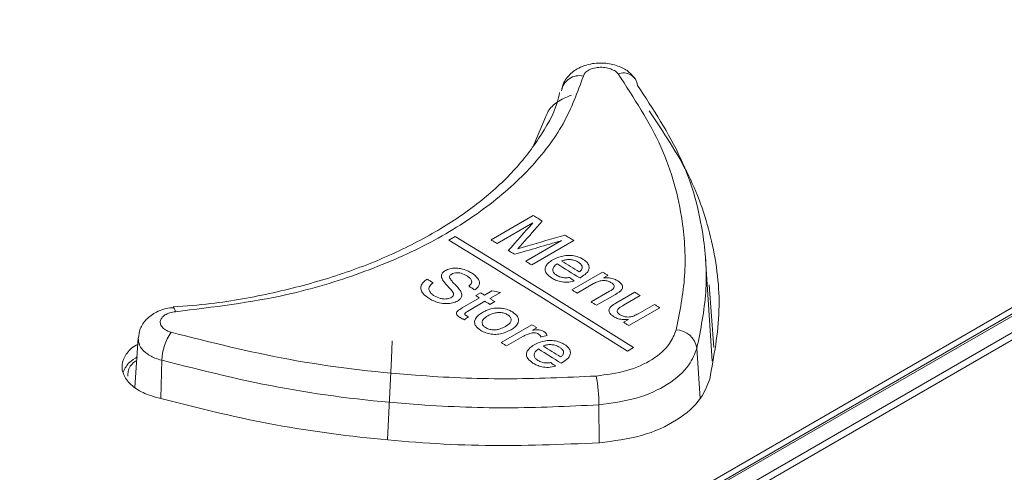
# Model space of a CAD drawing. Header units: millimetres. Extents: x 0 to 1260, y 0 to 891.
# Tile 80 of 89: x 1022 to 1056, y 765 to 781. Entities that reach past the tile are written whole.
import ezdxf

# ---------------------------------------------------------------- set-up
doc = ezdxf.new("R2010")
doc.units = ezdxf.units.MM
doc.header["$LTSCALE"] = 3

msp = doc.modelspace()

# ---------------------------------------------------------------- linework, layer by layer
at = {"color": 7, "linetype": 'Continuous', "lineweight": 15}
for p, q in [((1017.369, 748.191), (1108.41, 800.748)), ((1017.535, 747.432), (1109.869, 800.736)), ((1108.753, 800.732), (1017.57, 748.093)), ((1109.995, 800.553), (1017.661, 747.25)), ((1108.861, 800.717), (1017.678, 748.079)), ((1040.395, 777.325), (1039.989, 776.377)), ((1038.52, 773.1), (1039.973, 773.938)), ((1039.954, 773.683), (1038.725, 772.973)), ((1037.276, 773.217), (1037.064, 773.095)), ((1039.712, 772.364), (1040.941, 773.074)), ((1041.37, 773.076), (1039.917, 772.237)), ((1046.136, 768.92), (1045.909, 772.445)), ((1041.295, 771.381), (1042.357, 771.994)), ((1042.543, 771.878), (1042.395, 771.793)), ((1042.051, 771.594), (1041.481, 771.265)), ((1046.035, 771.547), (1046.199, 769.392)), ((1037.989, 771.18), (1038.157, 771.277)), ((1038.287, 771.196), (1038.546, 771.346)), ((1038.838, 771.291), (1038.474, 771.081)), ((1041.966, 770.963), (1042.599, 771.329)), ((1042.801, 771.222), (1042.152, 770.847)), ((1042.82, 770.919), (1043.474, 771.297)), ((1037.524, 770.756), (1038.12, 771.1)), ((1038.306, 770.984), (1037.704, 770.636)), ((1038.641, 770.977), (1038.474, 770.88)), ((1043.661, 771.181), (1043.083, 770.847)), ((1043.587, 770.555), (1044.145, 770.877)), ((1027.561, 770.769), (1027.567, 770.77)), ((1044.331, 770.76), (1043.269, 770.147)), ((1038.865, 769.565), (1039.927, 770.178)), ((1043.083, 770.264), (1043.257, 770.364)), ((1040.094, 770.073), (1039.946, 769.988)), ((1026.35, 769.724), (1026.24, 768.021)), ((1039.615, 769.774), (1039.051, 769.449)), ((1043.216, 769.271), (1043.428, 769.394))]:
    msp.add_line(p, q, dxfattribs=at)
at = {"color": 8, "linetype": 'Continuous', "lineweight": 15}
for p, q in [((1045.614, 769.374), (1045.723, 767.639)), ((1027.162, 768.953), (1027.128, 767.644)), ((1042.229, 767.419), (1042.241, 766.112))]:
    msp.add_line(p, q, dxfattribs=at)
at = {"color": 7, "linetype": 'Continuous', "lineweight": 15, "flags": 128}
for points in [[(1039.973, 773.938), (1040.011, 773.915), (1040.05, 773.891), (1040.088, 773.867), (1040.127, 773.844), (1040.165, 773.82), (1040.204, 773.796), (1040.242, 773.772), (1040.281, 773.749)], [(1041.064, 773.265), (1041.102, 773.241), (1041.14, 773.218), (1041.179, 773.194), (1041.217, 773.17), (1041.255, 773.147), (1041.293, 773.123), (1041.331, 773.1), (1041.37, 773.076)], [(1037.064, 773.095), (1037.833, 772.622), (1038.602, 772.148), (1039.371, 771.672), (1040.14, 771.195), (1040.909, 770.716), (1041.678, 770.236), (1042.447, 769.754), (1043.216, 769.271)], [(1043.428, 769.394), (1042.659, 769.877), (1041.89, 770.358), (1041.121, 770.838), (1040.352, 771.317), (1039.583, 771.794), (1038.814, 772.27), (1038.045, 772.744), (1037.276, 773.217)], [(1038.725, 772.973), (1038.699, 772.989), (1038.673, 773.005), (1038.648, 773.021), (1038.622, 773.037), (1038.597, 773.052), (1038.571, 773.068), (1038.545, 773.084), (1038.52, 773.1)], [(1039.324, 772.604), (1039.297, 772.62), (1039.271, 772.637), (1039.244, 772.653), (1039.217, 772.67), (1039.19, 772.686), (1039.164, 772.703), (1039.137, 772.719), (1039.11, 772.736)], [(1039.917, 772.237), (1039.891, 772.253), (1039.865, 772.269), (1039.84, 772.285), (1039.814, 772.301), (1039.789, 772.316), (1039.763, 772.332), (1039.737, 772.348), (1039.712, 772.364)], [(1041.574, 771.789), (1041.476, 771.85), (1041.378, 771.911), (1041.281, 771.971), (1041.183, 772.032), (1041.085, 772.093), (1040.988, 772.153), (1040.89, 772.214), (1040.792, 772.274)], [(1040.96, 772.371), (1041.034, 772.325), (1041.109, 772.279), (1041.183, 772.232), (1041.258, 772.186), (1041.332, 772.14), (1041.407, 772.094), (1041.481, 772.047), (1041.556, 772.001)], [(1042.357, 771.994), (1042.38, 771.98), (1042.403, 771.965), (1042.427, 771.951), (1042.45, 771.936), (1042.473, 771.922), (1042.496, 771.907), (1042.52, 771.893), (1042.543, 771.878)], [(1036.313, 771.748), (1036.339, 771.732), (1036.364, 771.716), (1036.39, 771.701), (1036.415, 771.685), (1036.441, 771.669), (1036.467, 771.653), (1036.492, 771.638), (1036.518, 771.622)], [(1037.952, 771.382), (1037.927, 771.397), (1037.901, 771.413), (1037.875, 771.429), (1037.85, 771.445), (1037.824, 771.461), (1037.798, 771.477), (1037.773, 771.492), (1037.747, 771.508)], [(1038.157, 771.277), (1038.173, 771.267), (1038.19, 771.257), (1038.206, 771.247), (1038.222, 771.237), (1038.239, 771.227), (1038.255, 771.217), (1038.271, 771.206), (1038.287, 771.196)], [(1041.481, 771.265), (1041.458, 771.28), (1041.435, 771.294), (1041.411, 771.309), (1041.388, 771.323), (1041.365, 771.338), (1041.342, 771.352), (1041.318, 771.367), (1041.295, 771.381)], [(1043.474, 771.297), (1043.498, 771.283), (1043.521, 771.268), (1043.544, 771.253), (1043.567, 771.239), (1043.591, 771.224), (1043.614, 771.21), (1043.637, 771.195), (1043.661, 771.181)], [(1038.12, 771.1), (1038.104, 771.11), (1038.087, 771.12), (1038.071, 771.13), (1038.055, 771.14), (1038.038, 771.15), (1038.022, 771.16), (1038.006, 771.17), (1037.989, 771.18)], [(1038.474, 770.88), (1038.453, 770.893), (1038.432, 770.906), (1038.411, 770.919), (1038.39, 770.932), (1038.369, 770.945), (1038.348, 770.958), (1038.327, 770.971), (1038.306, 770.984)], [(1038.474, 771.081), (1038.495, 771.068), (1038.516, 771.055), (1038.537, 771.042), (1038.558, 771.029), (1038.578, 771.016), (1038.599, 771.003), (1038.62, 770.99), (1038.641, 770.977)], [(1042.152, 770.847), (1042.129, 770.862), (1042.105, 770.876), (1042.082, 770.891), (1042.059, 770.905), (1042.035, 770.92), (1042.012, 770.934), (1041.989, 770.949), (1041.966, 770.963)], [(1044.145, 770.877), (1044.168, 770.863), (1044.191, 770.848), (1044.215, 770.833), (1044.238, 770.819), (1044.261, 770.804), (1044.285, 770.79), (1044.308, 770.775), (1044.331, 770.76)], [(1039.927, 770.178), (1039.948, 770.165), (1039.968, 770.152), (1039.989, 770.139), (1040.01, 770.126), (1040.031, 770.113), (1040.052, 770.099), (1040.073, 770.086), (1040.094, 770.073)], [(1043.269, 770.147), (1043.246, 770.162), (1043.223, 770.177), (1043.2, 770.191), (1043.176, 770.206), (1043.153, 770.221), (1043.13, 770.235), (1043.106, 770.25), (1043.083, 770.264)], [(1035.108, 769.625), (1035.08, 769.015), (1034.95, 766.228)], [(1039.051, 769.449), (1039.028, 769.463), (1039.005, 769.478), (1038.981, 769.492), (1038.958, 769.507), (1038.935, 769.521), (1038.911, 769.536), (1038.888, 769.55), (1038.865, 769.565)], [(1040.932, 768.855), (1040.834, 768.916), (1040.736, 768.977), (1040.638, 769.039), (1040.541, 769.1), (1040.443, 769.161), (1040.345, 769.222), (1040.248, 769.283), (1040.15, 769.344)], [(1040.318, 769.441), (1040.392, 769.395), (1040.467, 769.348), (1040.541, 769.301), (1040.616, 769.255), (1040.69, 769.208), (1040.765, 769.161), (1040.839, 769.115), (1040.914, 769.068)]]:
    msp.add_lwpolyline(points, dxfattribs=at)
at = {"color": 8, "linetype": 'Continuous', "lineweight": 15, "flags": 128}
msp.add_lwpolyline([(1027.567, 770.77), (1027.573, 770.769), (1027.595, 770.748), (1027.618, 770.7), (1027.641, 770.627)], dxfattribs=at)
at = {"color": 7, "linetype": 'Continuous', "lineweight": 15}
for centre, radius, start, end in [((1041.558, 778.133), 0.623, 77.1279, 170.3002), ((1043.083, 778.369), 0.484, 6.162, 112.7721), ((1029.107, 768.841), 1.949, 146.4189, 176.708), ((1044.856, 769.238), 0.769, 10.1388, 86.9179), ((1037.916, 767.521), 4.314, 358.6492, 11.9236)]:
    msp.add_arc(centre, radius, start, end, dxfattribs=at)
for centre, major_axis, ratio, start_param, end_param in [((1074.463, 271.715), (987.831, 1235.165), 0.22143, 1.334365, 1.335189), ((1074.2, 271.564), (962.972, 1223.114), 0.223199, 1.328444, 1.329138), ((972.57, 212.893), (1919.627, 613.813), 0.256249, 1.453472, 1.45416), ((971.106, 212.048), (1945.5, 628.509), 0.252347, 1.453669, 1.454498), ((1025.117, 243.228), (-284.52, 599.252), 0.516, 5.500635, 5.501026), ((1011.828, 235.557), (715.591, -234.195), 0.69976, 1.759127, 1.759526), ((1166.219, 324.685), (3448.779, 2570.282), 0.101022, 1.532808, 1.532848), ((967.865, 210.177), (1760.344, 523.124), 0.283064, 1.445773, 1.445897), ((1022.559, 241.752), (-284.52, 599.252), 0.516, 5.496074, 5.496464)]:
    msp.add_ellipse(centre, major_axis=major_axis, ratio=ratio, start_param=start_param, end_param=end_param, dxfattribs=at)
for points, knots in [([(973.943, 707.328), (977.353, 708.212), (984.181, 709.983), (994.298, 712.798), (1004.205, 715.846), (1013.76, 719.224), (1022.385, 722.795), (1029.91, 726.631), (1036.362, 730.634), (1042.253, 734.919), (1048.034, 739.8), (1053.747, 745.234), (1059.717, 751.099), (1065.841, 756.905), (1072.443, 762.517), (1079.595, 767.598), (1087.351, 772.05), (1095.376, 775.998), (1103.82, 779.65), (1112.712, 783.129), (1121.962, 786.491), (1128.326, 788.69), (1131.508, 789.79)], [0, 0, 0, 0, 0.051658, 0.103451, 0.155176, 0.206737, 0.2582, 0.301639, 0.345242, 0.388927, 0.432477, 0.486699, 0.541062, 0.59534, 0.64939, 0.703348, 0.751777, 0.800326, 0.848961, 0.897507, 0.948751, 1, 1, 1, 1]), ([(1131.609, 789.559), (1128.426, 788.477), (1122.059, 786.314), (1114.856, 783.731), (1107.233, 780.851), (1099.277, 777.642), (1090.877, 773.726), (1084.558, 770.344), (1079.28, 767.211), (1073.746, 763.363), (1068.101, 758.777), (1061.979, 753.206), (1055.359, 746.678), (1048.493, 740.08), (1041.825, 734.403), (1035.257, 729.634), (1027.705, 725.274), (1018.793, 721.105), (1008.673, 717.22), (997.441, 713.572), (985.856, 710.226), (977.968, 708.134), (974.023, 707.088)], [0, 0, 0, 0, 0.051216, 0.102447, 0.117423, 0.177348, 0.236657, 0.266552, 0.296442, 0.341252, 0.386149, 0.431032, 0.499132, 0.567219, 0.615226, 0.663196, 0.712798, 0.762427, 0.821385, 0.88038, 0.940184, 1, 1, 1, 1]), ([(974.284, 705.612), (977.729, 706.386), (984.621, 707.937), (994.711, 710.382), (1004.499, 713.017), (1013.534, 715.806), (1021.881, 718.842), (1029.545, 722.145), (1036.685, 725.946), (1042.556, 729.859), (1047.393, 733.631), (1052.792, 738.294), (1059.058, 744.311), (1066.407, 751.596), (1072.914, 757.532), (1078.672, 762.055), (1083.32, 765.308), (1088.328, 768.407), (1094.712, 771.978), (1102.611, 775.915), (1112.105, 780.146), (1121.904, 784.187), (1128.578, 786.791), (1131.917, 788.094)], [0, 0, 0, 0, 0.05109, 0.1022, 0.151087, 0.200104, 0.243454, 0.28707, 0.331827, 0.377103, 0.410479, 0.443864, 0.510992, 0.578065, 0.64519, 0.678554, 0.712014, 0.745785, 0.77965, 0.83443, 0.889394, 0.944676, 1, 1, 1, 1]), ([(1043.471, 778.655), (1043.422, 778.719), (1043.296, 778.885), (1042.977, 779.07), (1042.527, 779.2), (1041.988, 779.195), (1041.498, 779.032), (1041.157, 778.741), (1040.981, 778.481), (1040.966, 778.325), (1040.963, 778.294)], [0, 0, 0, 0, 0.07937, 0.20626, 0.357186, 0.524001, 0.704733, 0.844626, 0.970083, 1, 1, 1, 1]), ([(1042.896, 778.816), (1042.877, 778.837), (1042.825, 778.897), (1042.691, 778.976), (1042.496, 779.035), (1042.282, 779.052), (1042.071, 779.026), (1041.89, 778.961), (1041.752, 778.863), (1041.715, 778.782), (1041.697, 778.741)], [0, 0, 0, 0, 0.076216, 0.208356, 0.340436, 0.472427, 0.604335, 0.736206, 0.86809, 1, 1, 1, 1]), ([(1041.697, 778.741), (1041.496, 778.189), (1041.094, 777.084), (1039.909, 775.537), (1038.325, 774.135), (1036.357, 772.915), (1034.059, 771.926), (1031.18, 771.057), (1028.942, 770.785), (1027.641, 770.627)], [0, 0, 0, 0, 0.1353246, 0.2706486, 0.4059459, 0.5412429, 0.6765426, 0.8118427, 1, 1, 1, 1]), ([(1044.898, 770.006), (1045.021, 770.622), (1045.268, 771.863), (1045.144, 773.982), (1044.512, 776.354), (1043.44, 777.987), (1042.896, 778.816)], [0, 0, 0, 0, 0.206688, 0.416403, 0.704036, 1, 1, 1, 1]), ([(1043.564, 778.421), (1044.108, 777.595), (1045.213, 775.918), (1045.867, 773.492), (1045.997, 771.29), (1045.742, 770.015), (1045.614, 769.374)], [0, 0, 0, 0, 0.287594, 0.583525, 0.79025, 1, 1, 1, 1]), ([(1040.88, 778.175), (1040.853, 778.057), (1040.73, 777.521), (1040.194, 776.585), (1039.287, 775.41), (1038.074, 774.326), (1036.623, 773.35), (1034.943, 772.503), (1033.065, 771.797), (1031.027, 771.257), (1029.174, 770.914), (1027.993, 770.825), (1027.56, 770.792)], [0, 0, 0, 0, 0.032709, 0.148517, 0.263076, 0.375651, 0.487211, 0.599097, 0.710676, 0.822779, 0.934913, 1, 1, 1, 1]), ([(1041.285, 778.087), (1041.113, 778.014), (1040.772, 777.869), (1040.494, 777.584), (1040.422, 777.394), (1040.395, 777.325)], [0, 0, 0, 0, 0.3905629, 0.7774008, 1, 1, 1, 1]), ([(1046.053, 768.307), (1046.201, 769.096), (1046.496, 770.673), (1046.203, 773.04), (1045.427, 775.363), (1044.455, 776.815), (1043.965, 777.549)], [0, 0, 0, 0, 0.25185, 0.5037, 0.749289, 1, 1, 1, 1]), ([(1039.586, 772.96), (1039.574, 772.946), (1039.549, 772.919), (1039.501, 772.864), (1039.463, 772.823), (1039.438, 772.796)], [0, 0, 0, 0, 0.250003, 0.500008, 1, 1, 1, 1]), ([(1039.438, 772.796), (1039.463, 772.804), (1039.513, 772.819), (1039.589, 772.841), (1039.664, 772.863), (1039.715, 772.878), (1039.74, 772.885)], [0, 0, 0, 0, 0.250008, 0.500037, 0.750015, 1, 1, 1, 1]), ([(1040.643, 772.412), (1040.735, 772.458), (1040.884, 772.533), (1041.152, 772.572), (1041.379, 772.557), (1041.564, 772.503), (1041.655, 772.451), (1041.693, 772.43)], [0, 0, 0, 0, 0.305017, 0.496624, 0.688572, 0.870431, 1, 1, 1, 1]), ([(1040.604, 771.789), (1040.535, 771.839), (1040.421, 771.922), (1040.369, 772.07), (1040.395, 772.196), (1040.49, 772.314), (1040.591, 772.378), (1040.643, 772.412)], [0, 0, 0, 0, 0.265594, 0.443266, 0.620941, 0.800216, 1, 1, 1, 1]), ([(1040.792, 772.274), (1040.748, 772.241), (1040.674, 772.186), (1040.634, 772.087), (1040.649, 772.001), (1040.703, 771.932), (1040.754, 771.897), (1040.774, 771.884)], [0, 0, 0, 0, 0.294857, 0.491123, 0.687595, 0.879538, 1, 1, 1, 1]), ([(1041.524, 772.333), (1041.471, 772.361), (1041.382, 772.407), (1041.22, 772.428), (1041.086, 772.419), (1041.003, 772.392), (1040.966, 772.374), (1040.96, 772.371)], [0, 0, 0, 0, 0.323767, 0.545535, 0.768023, 0.961333, 1, 1, 1, 1]), ([(1041.659, 772.143), (1041.658, 772.16), (1041.655, 772.205), (1041.61, 772.273), (1041.552, 772.314), (1041.524, 772.333)], [0, 0, 0, 0, 0.250051, 0.639895, 1, 1, 1, 1]), ([(1041.693, 772.43), (1041.746, 772.391), (1041.844, 772.32), (1041.901, 772.188), (1041.889, 772.062), (1041.799, 771.931), (1041.687, 771.858), (1041.622, 771.816)], [0, 0, 0, 0, 0.210831, 0.388806, 0.56641, 0.751048, 1, 1, 1, 1]), ([(1036.84, 771.73), (1036.82, 771.78), (1036.787, 771.86), (1036.838, 771.972), (1036.905, 772.019), (1036.94, 772.043)], [0, 0, 0, 0, 0.446785, 0.715503, 1, 1, 1, 1]), ([(1036.94, 772.043), (1036.99, 772.066), (1037.091, 772.113), (1037.281, 772.135), (1037.495, 772.113), (1037.686, 772.05), (1037.797, 771.987), (1037.842, 771.962)], [0, 0, 0, 0, 0.189034, 0.379018, 0.55565, 0.820294, 1, 1, 1, 1]), ([(1037.158, 771.925), (1037.146, 771.917), (1037.118, 771.899), (1037.087, 771.863), (1037.083, 771.833), (1037.082, 771.818)], [0, 0, 0, 0, 0.253089, 0.641429, 1, 1, 1, 1]), ([(1037.682, 771.86), (1037.62, 771.895), (1037.533, 771.945), (1037.385, 771.971), (1037.282, 771.969), (1037.204, 771.949), (1037.168, 771.93), (1037.158, 771.925)], [0, 0, 0, 0, 0.415853, 0.584773, 0.753552, 0.930228, 1, 1, 1, 1]), ([(1037.842, 771.962), (1037.927, 771.901), (1038.056, 771.808), (1038.129, 771.652), (1038.11, 771.533), (1038.04, 771.442), (1037.976, 771.398), (1037.952, 771.382)], [0, 0, 0, 0, 0.355181, 0.540295, 0.72676, 0.897817, 1, 1, 1, 1]), ([(1040.774, 771.884), (1040.819, 771.86), (1040.895, 771.819), (1041.032, 771.792), (1041.137, 771.795), (1041.197, 771.805), (1041.219, 771.809)], [0, 0, 0, 0, 0.3658588, 0.6118491, 0.8582016, 1, 1, 1, 1]), ([(1041.556, 772.001), (1041.569, 772.011), (1041.597, 772.032), (1041.638, 772.075), (1041.657, 772.114), (1041.659, 772.14), (1041.659, 772.143)], [0, 0, 0, 0, 0.251466, 0.503464, 0.946079, 1, 1, 1, 1]), ([(1036.4, 771.072), (1036.318, 771.128), (1036.185, 771.22), (1036.089, 771.38), (1036.094, 771.52), (1036.171, 771.648), (1036.266, 771.715), (1036.313, 771.748)], [0, 0, 0, 0, 0.285705, 0.468117, 0.651273, 0.825428, 1, 1, 1, 1]), ([(1036.518, 771.622), (1036.473, 771.586), (1036.401, 771.529), (1036.363, 771.429), (1036.387, 771.334), (1036.453, 771.246), (1036.528, 771.195), (1036.559, 771.174)], [0, 0, 0, 0, 0.2678291, 0.4348479, 0.6016492, 0.8358492, 1, 1, 1, 1]), ([(1037.185, 771.324), (1037.157, 771.359), (1037.101, 771.427), (1036.97, 771.557), (1036.892, 771.661), (1036.84, 771.73)], [0, 0, 0, 0, 0.251075, 0.501344, 1, 1, 1, 1]), ([(1037.082, 771.818), (1037.101, 771.777), (1037.138, 771.702), (1037.247, 771.593), (1037.359, 771.481), (1037.425, 771.396), (1037.458, 771.353)], [0, 0, 0, 0, 0.246006, 0.456323, 0.727705, 1, 1, 1, 1]), ([(1037.747, 771.508), (1037.779, 771.535), (1037.833, 771.58), (1037.857, 771.657), (1037.836, 771.732), (1037.772, 771.801), (1037.71, 771.842), (1037.682, 771.86)], [0, 0, 0, 0, 0.250644, 0.419235, 0.588109, 0.818482, 1, 1, 1, 1]), ([(1041.382, 771.685), (1041.301, 771.666), (1041.149, 771.63), (1040.917, 771.654), (1040.738, 771.712), (1040.648, 771.764), (1040.604, 771.789)], [0, 0, 0, 0, 0.306803, 0.569311, 0.790713, 1, 1, 1, 1]), ([(1041.622, 771.816), (1041.618, 771.814), (1041.61, 771.809), (1041.594, 771.8), (1041.582, 771.794), (1041.574, 771.789)], [0, 0, 0, 0, 0.250002, 0.500004, 1, 1, 1, 1]), ([(1042.666, 771.623), (1042.628, 771.643), (1042.554, 771.682), (1042.424, 771.704), (1042.296, 771.698), (1042.172, 771.659), (1042.094, 771.617), (1042.051, 771.594)], [0, 0, 0, 0, 0.203911, 0.410003, 0.546849, 0.746963, 1, 1, 1, 1]), ([(1042.395, 771.793), (1042.46, 771.795), (1042.591, 771.801), (1042.764, 771.755), (1042.849, 771.708), (1042.885, 771.688)], [0, 0, 0, 0, 0.362942, 0.730048, 1, 1, 1, 1]), ([(1042.599, 771.329), (1042.635, 771.35), (1042.692, 771.385), (1042.751, 771.441), (1042.766, 771.492), (1042.753, 771.541), (1042.719, 771.586), (1042.683, 771.611), (1042.666, 771.623)], [0, 0, 0, 0, 0.265747, 0.438827, 0.576272, 0.713425, 0.867357, 1, 1, 1, 1]), ([(1042.885, 771.688), (1042.929, 771.655), (1043.003, 771.6), (1043.052, 771.508), (1043.049, 771.425), (1043.008, 771.367), (1042.973, 771.335), (1042.966, 771.329)], [0, 0, 0, 0, 0.310994, 0.528113, 0.70416, 0.936647, 1, 1, 1, 1]), ([(1037.144, 771.115), (1037.169, 771.134), (1037.216, 771.167), (1037.231, 771.237), (1037.209, 771.288), (1037.19, 771.318), (1037.185, 771.324)], [0, 0, 0, 0, 0.312366, 0.583909, 0.906915, 1, 1, 1, 1]), ([(1037.458, 771.353), (1037.481, 771.309), (1037.521, 771.232), (1037.499, 771.118), (1037.436, 771.043), (1037.378, 771.007), (1037.359, 770.994)], [0, 0, 0, 0, 0.353574, 0.609386, 0.86599, 1, 1, 1, 1]), ([(1042.966, 771.329), (1042.954, 771.319), (1042.929, 771.3), (1042.873, 771.265), (1042.83, 771.239), (1042.801, 771.222)], [0, 0, 0, 0, 0.250658, 0.501038, 1, 1, 1, 1]), ([(1037.359, 770.994), (1037.305, 770.97), (1037.198, 770.921), (1036.996, 770.898), (1036.776, 770.917), (1036.569, 770.978), (1036.452, 771.043), (1036.4, 771.072)], [0, 0, 0, 0, 0.189339, 0.379571, 0.560554, 0.805064, 1, 1, 1, 1]), ([(1036.559, 771.174), (1036.625, 771.14), (1036.723, 771.088), (1036.889, 771.06), (1037.011, 771.067), (1037.096, 771.09), (1037.134, 771.11), (1037.144, 771.115)], [0, 0, 0, 0, 0.3873816, 0.5762687, 0.7670022, 0.9361259, 1, 1, 1, 1]), ([(1042.663, 770.816), (1042.675, 770.826), (1042.698, 770.844), (1042.751, 770.878), (1042.792, 770.903), (1042.82, 770.919)], [0, 0, 0, 0, 0.250372, 0.500758, 1, 1, 1, 1]), ([(1027.567, 770.765), (1027.547, 770.765), (1027.341, 770.765), (1026.996, 770.646), (1026.628, 770.388), (1026.403, 770.064), (1026.372, 769.829), (1026.358, 769.722)], [0, 0, 0, 0, 0.0337047, 0.3401296, 0.5925043, 0.8157995, 1, 1, 1, 1]), ([(1027.641, 770.627), (1027.572, 770.617), (1027.434, 770.597), (1027.265, 770.518), (1027.15, 770.413), (1027.101, 770.288), (1027.124, 770.161), (1027.218, 770.044), (1027.348, 769.963), (1027.447, 769.93), (1027.484, 769.919)], [0, 0, 0, 0, 0.13191, 0.263794, 0.395665, 0.527573, 0.659564, 0.791644, 0.923784, 1, 1, 1, 1]), ([(1037.448, 770.423), (1037.415, 770.446), (1037.36, 770.482), (1037.321, 770.546), (1037.32, 770.6), (1037.381, 770.677), (1037.463, 770.722), (1037.524, 770.756)], [0, 0, 0, 0, 0.223349, 0.358616, 0.494479, 0.620512, 1, 1, 1, 1]), ([(1037.704, 770.636), (1037.687, 770.626), (1037.657, 770.608), (1037.619, 770.583), (1037.607, 770.559), (1037.609, 770.538), (1037.625, 770.516), (1037.644, 770.503), (1037.656, 770.495)], [0, 0, 0, 0, 0.255445, 0.469231, 0.585859, 0.701769, 0.825244, 1, 1, 1, 1]), ([(1038.158, 769.983), (1038.092, 770.032), (1037.982, 770.115), (1037.936, 770.261), (1037.969, 770.396), (1038.077, 770.511), (1038.179, 770.574), (1038.222, 770.601)], [0, 0, 0, 0, 0.261013, 0.438337, 0.615485, 0.836943, 1, 1, 1, 1]), ([(1038.222, 770.601), (1038.263, 770.623), (1038.379, 770.685), (1038.581, 770.751), (1038.749, 770.752), (1038.815, 770.752)], [0, 0, 0, 0, 0.2522186, 0.7078103, 1, 1, 1, 1]), ([(1039.089, 770.52), (1039.052, 770.54), (1038.977, 770.58), (1038.837, 770.602), (1038.689, 770.596), (1038.542, 770.556), (1038.455, 770.51), (1038.409, 770.486)], [0, 0, 0, 0, 0.187641, 0.377305, 0.539788, 0.757344, 1, 1, 1, 1]), ([(1038.815, 770.752), (1038.856, 770.748), (1038.971, 770.737), (1039.127, 770.69), (1039.219, 770.638), (1039.257, 770.617)], [0, 0, 0, 0, 0.251682, 0.696805, 1, 1, 1, 1]), ([(1039.011, 770.119), (1039.072, 770.159), (1039.166, 770.22), (1039.213, 770.33), (1039.2, 770.416), (1039.149, 770.481), (1039.103, 770.511), (1039.089, 770.52)], [0, 0, 0, 0, 0.3605875, 0.5473452, 0.7344729, 0.9175131, 1, 1, 1, 1]), ([(1039.257, 770.617), (1039.321, 770.568), (1039.432, 770.485), (1039.475, 770.336), (1039.442, 770.208), (1039.345, 770.096), (1039.251, 770.036), (1039.206, 770.008)], [0, 0, 0, 0, 0.263479, 0.450169, 0.636746, 0.823894, 1, 1, 1, 1]), ([(1042.742, 770.456), (1042.698, 770.489), (1042.622, 770.547), (1042.576, 770.642), (1042.582, 770.728), (1042.626, 770.783), (1042.659, 770.812), (1042.663, 770.816)], [0, 0, 0, 0, 0.31495, 0.544119, 0.723989, 0.964037, 1, 1, 1, 1]), ([(1042.908, 770.733), (1042.892, 770.715), (1042.864, 770.681), (1042.863, 770.626), (1042.89, 770.575), (1042.929, 770.542), (1042.955, 770.524), (1042.96, 770.521)], [0, 0, 0, 0, 0.269538, 0.487054, 0.704281, 0.945044, 1, 1, 1, 1]), ([(1043.083, 770.847), (1043.068, 770.838), (1043.037, 770.82), (1042.975, 770.784), (1042.935, 770.753), (1042.908, 770.733)], [0, 0, 0, 0, 0.250411, 0.500861, 1, 1, 1, 1]), ([(1042.96, 770.521), (1042.999, 770.501), (1043.077, 770.462), (1043.214, 770.439), (1043.344, 770.448), (1043.467, 770.489), (1043.543, 770.531), (1043.587, 770.555)], [0, 0, 0, 0, 0.207519, 0.416418, 0.560915, 0.747515, 1, 1, 1, 1]), ([(1037.596, 770.351), (1037.583, 770.356), (1037.557, 770.367), (1037.506, 770.39), (1037.471, 770.41), (1037.448, 770.423)], [0, 0, 0, 0, 0.250193, 0.500458, 1, 1, 1, 1]), ([(1037.656, 770.495), (1037.662, 770.492), (1037.677, 770.482), (1037.703, 770.468), (1037.723, 770.458), (1037.733, 770.453)], [0, 0, 0, 0, 0.2499019, 0.624756, 1, 1, 1, 1]), ([(1038.409, 770.486), (1038.349, 770.447), (1038.257, 770.388), (1038.2, 770.283), (1038.207, 770.198), (1038.255, 770.128), (1038.305, 770.093), (1038.325, 770.08)], [0, 0, 0, 0, 0.346443, 0.527287, 0.708816, 0.884402, 1, 1, 1, 1]), ([(1043.257, 770.364), (1043.211, 770.36), (1043.107, 770.351), (1042.941, 770.368), (1042.816, 770.412), (1042.758, 770.446), (1042.742, 770.456)], [0, 0, 0, 0, 0.247598, 0.569815, 0.882386, 1, 1, 1, 1]), ([(1027.484, 769.919), (1028.823, 769.581), (1031.539, 768.896), (1035.462, 768.429), (1039.027, 768.269), (1041.095, 768.364), (1042.137, 768.412)], [0, 0, 0, 0, 0.287635, 0.583597, 0.790286, 1, 1, 1, 1]), ([(1039.206, 770.008), (1039.12, 769.962), (1038.982, 769.889), (1038.736, 769.841), (1038.526, 769.849), (1038.323, 769.895), (1038.215, 769.953), (1038.158, 769.983)], [0, 0, 0, 0, 0.292468, 0.468316, 0.644815, 0.812733, 1, 1, 1, 1]), ([(1038.325, 770.08), (1038.361, 770.061), (1038.433, 770.022), (1038.57, 770), (1038.707, 770.004), (1038.862, 770.04), (1038.954, 770.089), (1039.011, 770.119)], [0, 0, 0, 0, 0.179625, 0.360955, 0.522497, 0.703755, 1, 1, 1, 1]), ([(1039.857, 769.879), (1039.835, 769.872), (1039.791, 769.858), (1039.708, 769.824), (1039.652, 769.794), (1039.615, 769.774)], [0, 0, 0, 0, 0.250408, 0.500999, 1, 1, 1, 1]), ([(1040.155, 769.857), (1040.134, 769.867), (1040.091, 769.889), (1040.01, 769.9), (1039.93, 769.898), (1039.881, 769.886), (1039.857, 769.879)], [0, 0, 0, 0, 0.25184, 0.505455, 0.746377, 1, 1, 1, 1]), ([(1039.946, 769.988), (1039.979, 769.992), (1040.053, 770.001), (1040.16, 770.005), (1040.26, 769.985), (1040.307, 769.961), (1040.33, 769.949)], [0, 0, 0, 0, 0.251958, 0.558275, 0.780711, 1, 1, 1, 1]), ([(1040.234, 769.754), (1040.231, 769.764), (1040.225, 769.782), (1040.204, 769.819), (1040.174, 769.841), (1040.155, 769.857)], [0, 0, 0, 0, 0.252173, 0.505066, 1, 1, 1, 1]), ([(1040.33, 769.949), (1040.344, 769.939), (1040.373, 769.919), (1040.419, 769.873), (1040.44, 769.836), (1040.454, 769.811)], [0, 0, 0, 0, 0.251191, 0.503003, 1, 1, 1, 1]), ([(1042.137, 768.412), (1042.499, 768.459), (1043.223, 768.552), (1044.109, 768.96), (1044.689, 769.466), (1044.835, 769.844), (1044.898, 770.006)], [0, 0, 0, 0, 0.266888, 0.533727, 0.800435, 1, 1, 1, 1]), ([(1026.335, 769.495), (1026.316, 769.487), (1026.129, 769.405), (1025.917, 769.161), (1025.758, 768.801), (1025.833, 768.418), (1026.11, 768.072), (1026.499, 767.829), (1026.793, 767.733), (1026.901, 767.698)], [0, 0, 0, 0, 0.020292, 0.195409, 0.372146, 0.54646, 0.723423, 0.898716, 1, 1, 1, 1]), ([(1040.001, 769.483), (1040.093, 769.529), (1040.242, 769.604), (1040.51, 769.642), (1040.737, 769.627), (1040.922, 769.572), (1041.013, 769.52), (1041.051, 769.498)], [0, 0, 0, 0, 0.304994, 0.496591, 0.688529, 0.870395, 1, 1, 1, 1]), ([(1040.882, 769.402), (1040.829, 769.429), (1040.74, 769.476), (1040.578, 769.498), (1040.444, 769.489), (1040.361, 769.462), (1040.324, 769.444), (1040.318, 769.441)], [0, 0, 0, 0, 0.32373, 0.545499, 0.767987, 0.961297, 1, 1, 1, 1]), ([(1041.051, 769.498), (1041.104, 769.459), (1041.202, 769.387), (1041.259, 769.255), (1041.247, 769.128), (1041.157, 768.996), (1041.044, 768.924), (1040.98, 768.882)], [0, 0, 0, 0, 0.210893, 0.388899, 0.566535, 0.75117, 1, 1, 1, 1]), ([(1039.961, 768.857), (1039.893, 768.908), (1039.779, 768.992), (1039.727, 769.14), (1039.753, 769.266), (1039.848, 769.385), (1039.948, 769.449), (1040.001, 769.483)], [0, 0, 0, 0, 0.265568, 0.443254, 0.620944, 0.800205, 1, 1, 1, 1]), ([(1040.15, 769.344), (1040.106, 769.311), (1040.032, 769.256), (1039.991, 769.157), (1040.007, 769.071), (1040.061, 769.001), (1040.112, 768.966), (1040.132, 768.952)], [0, 0, 0, 0, 0.294832, 0.491094, 0.687559, 0.879512, 1, 1, 1, 1]), ([(1041.017, 769.21), (1041.016, 769.228), (1041.013, 769.273), (1040.968, 769.341), (1040.91, 769.382), (1040.882, 769.402)], [0, 0, 0, 0, 0.250013, 0.639912, 1, 1, 1, 1]), ([(1040.914, 769.068), (1040.927, 769.078), (1040.955, 769.099), (1040.996, 769.142), (1041.015, 769.181), (1041.017, 769.207), (1041.017, 769.21)], [0, 0, 0, 0, 0.251458, 0.503449, 0.946015, 1, 1, 1, 1]), ([(1045.614, 769.374), (1045.537, 769.176), (1045.357, 768.715), (1044.645, 768.097), (1043.56, 767.596), (1042.672, 767.478), (1042.229, 767.419)], [0, 0, 0, 0, 0.199535, 0.466267, 0.73314, 1, 1, 1, 1]), ([(1025.841, 768.56), (1025.897, 768.676), (1025.99, 768.87), (1026.229, 769.012), (1026.325, 769.069)], [0, 0, 0, 0, 0.596305, 1, 1, 1, 1]), ([(1025.998, 768.407), (1025.998, 768.462), (1025.997, 768.635), (1026.116, 768.83), (1026.274, 768.932), (1026.3, 768.949)], [0, 0, 0, 0, 0.2837, 0.88394, 1, 1, 1, 1]), ([(1042.229, 767.419), (1041.173, 767.369), (1039.047, 767.268), (1035.424, 767.426), (1031.374, 767.897), (1028.579, 768.598), (1027.162, 768.953)], [0, 0, 0, 0, 0.206724, 0.416475, 0.704069, 1, 1, 1, 1]), ([(1040.74, 768.751), (1040.658, 768.732), (1040.507, 768.697), (1040.275, 768.721), (1040.096, 768.78), (1040.006, 768.832), (1039.961, 768.857)], [0, 0, 0, 0, 0.306768, 0.56923, 0.790637, 1, 1, 1, 1]), ([(1040.132, 768.952), (1040.177, 768.928), (1040.253, 768.886), (1040.39, 768.859), (1040.495, 768.862), (1040.555, 768.872), (1040.576, 768.876)], [0, 0, 0, 0, 0.3659618, 0.6119777, 0.8583551, 1, 1, 1, 1]), ([(1040.98, 768.882), (1040.976, 768.88), (1040.968, 768.875), (1040.952, 768.866), (1040.94, 768.859), (1040.932, 768.855)], [0, 0, 0, 0, 0.250002, 0.500004, 1, 1, 1, 1]), ([(1042.25, 766.112), (1042.749, 766.176), (1043.745, 766.304), (1044.965, 766.865), (1045.764, 767.562), (1045.966, 768.084), (1046.053, 768.307)], [0, 0, 0, 0, 0.266833, 0.533677, 0.800486, 1, 1, 1, 1]), ([(1026.901, 767.698), (1028.126, 767.384), (1030.575, 766.755), (1034.438, 766.214), (1038.359, 765.951), (1040.944, 766.058), (1042.25, 766.112)], [0, 0, 0, 0, 0.251847, 0.503694, 0.749284, 1, 1, 1, 1])]:
    msp.add_open_spline(points, degree=3, knots=knots, dxfattribs=at)
at = {"color": 8, "linetype": 'Continuous', "lineweight": 15}
for points, knots in [([(1130.086, 787.112), (1127.126, 785.974), (1120.558, 783.448), (1110.572, 779.34), (1100.274, 774.692), (1090.672, 769.733), (1081.94, 764.405), (1073.936, 758.343), (1066.485, 751.557), (1059.96, 745.086), (1054.142, 739.46), (1048.896, 734.733), (1043.242, 730.225), (1036.99, 726.052), (1029.998, 722.258), (1022.25, 718.874), (1013.718, 715.747), (1004.573, 712.9), (994.79, 710.235), (984.694, 707.746), (977.803, 706.162), (974.357, 705.37)], [0, 0, 0, 0, 0.049557, 0.109958, 0.170797, 0.231611, 0.289309, 0.347539, 0.41529, 0.483087, 0.52826, 0.573432, 0.618544, 0.662472, 0.706385, 0.751997, 0.79763, 0.847064, 0.896661, 0.948314, 1, 1, 1, 1]), ([(1027.162, 768.953), (1027.082, 768.977), (1026.866, 769.045), (1026.583, 769.218), (1026.373, 769.462), (1026.36, 769.639), (1026.354, 769.724)], [0, 0, 0, 0, 0.164164, 0.44882, 0.733463, 1, 1, 1, 1])]:
    msp.add_open_spline(points, degree=3, knots=knots, dxfattribs=at)

doc.saveas('drawing.dxf')
